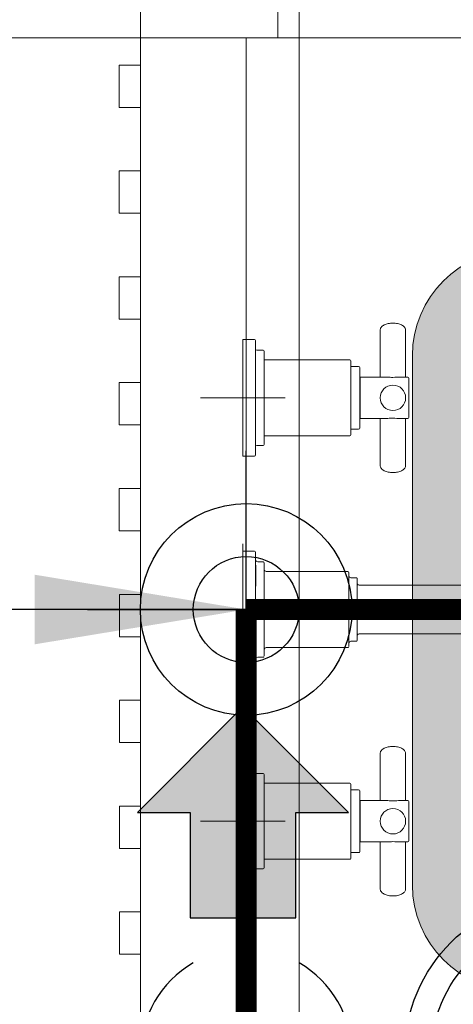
# Model space of a CAD drawing. Header units: millimetres. Extents: x -4432 to 16719, y 0 to 7071.
# Tile 7 of 17: x 699 to 904, y 2293 to 2758. Entities that reach past the tile are written whole.
import ezdxf

# ---------------------------------------------------------------- set-up
doc = ezdxf.new("R2010")
doc.units = ezdxf.units.MM
for name, color, linetype, true_color in [('CIVIL LAYER', 9, 'Continuous', 0x808080), ('PLUMBING-WS-CW-PIPE', 5, 'Continuous', 0x0000ff), ('PLUMBING-WS-EQP', 30, 'Continuous', 0xff7f00), ('WATER-CW-PIPE', 5, 'Continuous', 0x0000ff)]:
    doc.layers.add(name, color=color, linetype=linetype, true_color=true_color)
doc.layers.add('GREY SCALE', color=9, linetype='Continuous', lineweight=0, true_color=0x808080)
doc.layers.add('TAG', color=7, linetype='Continuous')
doc.styles.add('ROMANS-100', font='romans.shx')
doc.dimstyles.new('CLOSSED FILLED-ROMANS-100', dxfattribs={"dimtxt": 100, "dimasz": 100, "dimexe": 50, "dimexo": 50, "dimgap": 50, "dimtad": 1, "dimdec": 0, "dimzin": 0, "dimdsep": 46, "dimtxsty": 'ROMANS-100', "dimcen": 0.09, "dimclrd": 256, "dimclre": 256, "dimclrt": 256, "dimadec": 0, "dimazin": 0, "dimtfac": 1, "dimtdec": 0, "dimtofl": 0, "dimtmove": 0, "dimatfit": 3, "dimfxl": 1, "dimtolj": 1, "dimtzin": 0, "dimarcsym": 0})

# ---------------------------------------------------------------- blocks, each defined once
blk = doc.blocks.new('FLOOR PLAN')
at = {"layer": 'GREY SCALE'}
h = blk.add_hatch(color=256, dxfattribs=at)
h.dxf.hatch_style = 1
edge = h.paths.add_edge_path()
edge.add_line((882.93, 2598.91), (882.93, 2348.91))
edge.add_arc((932.93, 2348.91), 50, 180, 270)
edge.add_line((932.93, 2298.91), (1232.93, 2298.91))
edge.add_arc((1232.93, 2348.91), 50, 270, 360)
edge.add_line((1282.93, 2348.91), (1282.93, 2598.91))
edge.add_arc((1232.93, 2598.91), 50, 0, 90)
edge.add_line((1232.93, 2648.91), (932.93, 2648.91))
edge.add_arc((932.93, 2598.91), 50, 90, 180)
edge = h.paths.add_edge_path(flags=16)
edge.add_arc((1232.93, 2348.91), 25, 270, 360)
edge.add_line((1257.93, 2348.91), (1257.93, 2598.91))
edge.add_arc((1232.93, 2598.91), 25, 0, 90)
edge.add_line((1232.93, 2623.91), (932.93, 2623.91))
edge.add_arc((932.93, 2598.91), 25, 90, 180)
edge.add_line((907.93, 2598.91), (907.93, 2348.91))
edge.add_arc((932.93, 2348.91), 25, 180, 270)
edge.add_line((932.93, 2323.91), (1232.93, 2323.91))
for p, q in [((754.37, 44.64), (754.36, 3574.62)), ((829.37, 119.64), (829.37, 3499.62)), ((754.37, 2786.04), (754.37, 2749.04)), ((819.37, 2749.04), (819.37, 2786.04)), ((754.37, 2749.04), (379.37, 2749.06)), ((754.37, 2749.06), (754.37, 44.64)), ((754.37, 2749.06), (1479.37, 2749.06)), ((754.37, 2749.04), (819.37, 2749.04)), ((804.37, 2749.06), (804.37, 44.64)), ((744.37, 2736.17), (754.37, 2736.17)), ((744.37, 2716.17), (744.37, 2736.17)), ((754.37, 2736.17), (754.37, 2716.17)), ((754.37, 2716.17), (744.37, 2716.17)), ((744.38, 2686.17), (754.38, 2686.17)), ((744.38, 2666.18), (744.38, 2686.17)), ((754.38, 2686.17), (754.38, 2666.17)), ((754.38, 2666.17), (744.38, 2666.18)), ((744.38, 2636.18), (754.38, 2636.18)), ((744.38, 2616.18), (744.38, 2636.18)), ((754.38, 2636.18), (754.38, 2616.18)), ((754.38, 2616.18), (744.38, 2616.18)), ((873.56, 2614.31), (873.72, 2614.31)), ((873.72, 2614.31), (873.87, 2614.31)), ((867.72, 2588.77), (867.72, 2611.06)), ((879.72, 2611.06), (879.72, 2588.77)), ((802.82, 2606.52), (802.82, 2551.52)), ((802.82, 2606.52), (808.32, 2606.52)), ((808.82, 2606.02), (808.82, 2552.02)), ((809.32, 2601.52), (812.32, 2601.52)), ((812.82, 2601.02), (812.82, 2557.02)), ((802.82, 2559.02), (802.82, 2599.02)), ((812.82, 2597.02), (853.32, 2597.02)), ((853.82, 2596.52), (853.82, 2561.52)), ((882.93, 2598.91), (882.93, 2348.91)), ((853.82, 2593.87), (857.52, 2593.87)), ((858.02, 2593.37), (858.02, 2564.67)), ((744.38, 2586.18), (754.38, 2586.18)), ((744.38, 2566.18), (744.38, 2586.18)), ((754.38, 2586.18), (754.38, 2566.18)), ((858.02, 2587.91), (858.22, 2587.91)), ((858.22, 2588.77), (858.22, 2569.27)), ((858.22, 2588.77), (870.25, 2588.77)), ((877.14, 2588.77), (880.72, 2588.77)), ((881.22, 2588.27), (881.22, 2569.77)), ((782.82, 2579.02), (822.82, 2579.02)), ((858.22, 2570.14), (858.02, 2570.14)), ((870.35, 2569.27), (858.22, 2569.27)), ((867.72, 2546.98), (867.72, 2569.27)), ((880.72, 2569.27), (877.18, 2569.27)), ((879.72, 2569.27), (879.72, 2546.98)), ((754.38, 2566.18), (744.38, 2566.18)), ((857.52, 2564.17), (853.82, 2564.17)), ((853.32, 2561.02), (812.82, 2561.02)), ((812.32, 2556.52), (809.32, 2556.52)), ((808.32, 2551.52), (802.82, 2551.52)), ((873.72, 2543.73), (873.58, 2543.73)), ((873.89, 2543.74), (873.72, 2543.73)), ((744.38, 2536.18), (754.38, 2536.18)), ((744.38, 2516.19), (744.38, 2536.18)), ((754.38, 2536.18), (754.38, 2516.18)), ((754.38, 2516.18), (744.38, 2516.19)), ((802.82, 2504.02), (802.82, 2510.02)), ((802.82, 2506.52), (808.32, 2506.52)), ((802.82, 2459.02), (802.82, 2499.02)), ((809.82, 2501.52), (812.32, 2501.52)), ((813.82, 2497.02), (852.32, 2497.02)), ((853.82, 2494.02), (856.32, 2494.02)), ((857.82, 2490.52), (977.33, 2490.52)), ((744.46, 2486.19), (754.46, 2486.19)), ((744.46, 2466.19), (744.46, 2486.19)), ((754.46, 2486.19), (754.46, 2466.19)), ((777.82, 2479.02), (799.32, 2479.02)), ((782.82, 2479.02), (822.82, 2479.02)), ((827.82, 2479.02), (806.32, 2479.02)), ((754.46, 2466.19), (744.46, 2466.19)), ((977.33, 2467.52), (857.82, 2467.52)), ((852.32, 2461.02), (813.82, 2461.02)), ((856.32, 2464.02), (853.82, 2464.02)), ((812.32, 2456.52), (809.82, 2456.52)), ((802.82, 2454.02), (802.82, 2448.02)), ((808.32, 2451.52), (802.82, 2451.52)), ((744.39, 2436.19), (754.39, 2436.19)), ((744.39, 2416.19), (744.39, 2436.19)), ((754.39, 2436.19), (754.39, 2416.19)), ((754.39, 2416.19), (744.39, 2416.19)), ((873.56, 2414.31), (873.72, 2414.31)), ((873.72, 2414.31), (873.87, 2414.31)), ((867.72, 2388.77), (867.72, 2411.06)), ((879.72, 2411.06), (879.72, 2388.77)), ((802.82, 2406.52), (802.82, 2351.52)), ((802.82, 2406.52), (808.32, 2406.52)), ((808.82, 2406.02), (808.82, 2352.02)), ((809.32, 2401.52), (812.32, 2401.52)), ((812.82, 2401.02), (812.82, 2357.02)), ((802.82, 2359.02), (802.82, 2399.02)), ((812.82, 2397.02), (853.32, 2397.02)), ((853.82, 2396.52), (853.82, 2361.52)), ((853.82, 2393.87), (857.52, 2393.87)), ((858.02, 2393.37), (858.02, 2364.67)), ((744.39, 2386.19), (754.39, 2386.19)), ((744.39, 2366.19), (744.39, 2386.19)), ((754.39, 2386.19), (754.39, 2366.19)), ((858.02, 2387.91), (858.22, 2387.91)), ((858.22, 2388.77), (858.22, 2369.27)), ((858.22, 2388.77), (870.25, 2388.77)), ((877.14, 2388.77), (880.72, 2388.77)), ((881.22, 2388.27), (881.22, 2369.77)), ((782.82, 2379.02), (822.82, 2379.02)), ((858.22, 2370.14), (858.02, 2370.14)), ((870.35, 2369.27), (858.22, 2369.27)), ((867.72, 2346.98), (867.72, 2369.27)), ((880.72, 2369.27), (877.18, 2369.27)), ((879.72, 2369.27), (879.72, 2346.98)), ((754.39, 2366.19), (744.39, 2366.19)), ((857.52, 2364.17), (853.82, 2364.17)), ((853.32, 2361.02), (812.82, 2361.02)), ((812.32, 2356.52), (809.32, 2356.52)), ((808.32, 2351.52), (802.82, 2351.52)), ((873.72, 2343.73), (873.58, 2343.73)), ((873.89, 2343.74), (873.72, 2343.73)), ((744.45, 2336.19), (754.45, 2336.19)), ((744.46, 2316.2), (744.46, 2336.19)), ((754.45, 2336.19), (754.45, 2316.19)), ((754.45, 2316.19), (744.45, 2316.2))]:
    blk.add_line(p, q, dxfattribs=at)
for centre in [(873.72, 2579.02), (873.72, 2379.02)]:
    blk.add_circle(centre, 6, dxfattribs=at)
for centre, radius, start, end in [((932.93, 2598.91), 50, 90, 180), ((808.32, 2606.02), 0.5, 0, 90), ((809.32, 2602.02), 0.5, 180, 270), ((812.32, 2601.02), 0.5, 0, 90), ((853.32, 2596.52), 0.5, 0, 90), ((857.52, 2593.37), 0.5, 0, 90), ((880.72, 2588.27), 0.5, 0, 90), ((880.72, 2569.77), 0.5, 270, 0), ((857.52, 2564.67), 0.5, 270, 0), ((853.32, 2561.52), 0.5, 270, 0), ((809.32, 2556.02), 0.5, 90, 180), ((812.32, 2557.02), 0.5, 270, 0), ((808.32, 2552.02), 0.5, 270, 0), ((808.33, 2506.03), 0.484, 12.7918, 89.4091), ((-1242.06, 2490.84), 2050.92, 359.97712, 0.3263), ((809.82, 2502.51), 0.994, 193.0949, 270.0985), ((813.79, 2497.99), 0.956, 192.2907, 272.3553), ((852.34, 2496.54), 0.478, 12.8618, 91.7327), ((853.8, 2494.99), 0.959, 192.0081, 272.25), ((857.81, 2491.5), 0.979, 197.6836, 270.5177), ((857.82, 2466.53), 0.994, 89.8826, 162.1084), ((813.82, 2460.02), 0.999, 89.9997, 164.5138), ((852.33, 2461.5), 0.475, 269.1899, 324.2336), ((853.82, 2463.02), 0.997, 89.9746, 166.6372), ((856.32, 2464.51), 0.492, 269.6894, 341.9052), ((809.8, 2455.54), 0.969, 87.6554, 164.485), ((812.33, 2456.99), 0.468, 268.7823, 327.7305), ((808.32, 2406.02), 0.5, 0, 90), ((809.32, 2402.02), 0.5, 180, 270), ((812.32, 2401.02), 0.5, 0, 90), ((853.32, 2396.52), 0.5, 0, 90), ((857.52, 2393.37), 0.5, 0, 90), ((880.72, 2388.27), 0.5, 0, 90), ((880.72, 2369.77), 0.5, 270, 0), ((857.52, 2364.67), 0.5, 270, 0), ((853.32, 2361.52), 0.5, 270, 0), ((809.32, 2356.02), 0.5, 90, 180), ((812.32, 2357.02), 0.5, 270, 0), ((808.32, 2352.02), 0.5, 270, 0), ((932.93, 2348.91), 50, 180, 270)]:
    blk.add_arc(centre, radius, start, end, dxfattribs=at)
at = {"layer": 'GREY SCALE', "extrusion": (0, 0, -1)}
for centre, major_axis, start_param, end_param in [((802.82, 2479.02), (0, -27.5), 2.667121, 6.283185), ((802.82, 2479.02), (0, -25.88), 2.815846, 6.283185), ((808.82, 2479.02), (0, -27), 3.141456, 6.282925), ((812.82, 2479.02), (0, -22), 3.142066, 6.283185), ((852.82, 2479.02), (0, -17.5), 2.696758, 6.283185), ((856.82, 2479.02), (0, -14.5), 3.141569, 6.283185), ((852.82, 2479.02), (0, -17.5), 0, 0.440577), ((802.82, 2479.02), (0, -27.5), 0, 0.47639), ((802.82, 2479.02), (0, -25.88), 0, 0.327867)]:
    blk.add_ellipse(centre, major_axis=major_axis, ratio=0.000034, start_param=start_param, end_param=end_param, dxfattribs=at)
at = {"layer": 'GREY SCALE'}
for points, knots in [([(867.75, 2611.07), (867.74, 2611.17), (867.72, 2611.44), (867.91, 2611.95), (868.28, 2612.51), (868.84, 2613.02), (869.58, 2613.47), (870.48, 2613.84), (871.48, 2614.1), (872.54, 2614.27), (873.2, 2614.3), (873.56, 2614.31)], [0, 0, 0, 0, 0.045604, 0.158159, 0.271631, 0.39062, 0.514613, 0.640295, 0.76551, 0.890129, 1, 1, 1, 1]), ([(873.87, 2614.31), (874.03, 2614.31), (874.52, 2614.3), (875.43, 2614.2), (876.47, 2613.99), (877.43, 2613.67), (878.26, 2613.25), (878.94, 2612.74), (879.42, 2612.18), (879.69, 2611.6), (879.7, 2611.26), (879.7, 2611.09)], [0, 0, 0, 0, 0.048847, 0.173034, 0.297636, 0.422848, 0.549037, 0.676469, 0.804317, 0.914337, 1, 1, 1, 1]), ([(870.24, 2588.77), (870.59, 2588.77), (870.97, 2588.76), (872.08, 2588.71), (872.88, 2588.68), (874.97, 2588.68), (876.18, 2588.77), (877.17, 2588.77)], [0.4022822, 0.4022822, 0.4022822, 0.4022822, 0.4375, 0.4375, 0.5, 0.5, 0.5975436, 0.5975436, 0.5975436, 0.5975436]), ([(870.3, 2569.27), (870.64, 2569.27), (871, 2569.29), (872.11, 2569.33), (872.91, 2569.37), (873.72, 2569.37)], [0.90411341, 0.90411341, 0.90411341, 0.90411341, 0.9375, 0.9375, 1, 1, 1, 1]), ([(873.58, 2543.73), (873.41, 2543.73), (872.93, 2543.74), (872.02, 2543.84), (870.98, 2544.05), (870.02, 2544.37), (869.19, 2544.79), (868.51, 2545.3), (868.03, 2545.86), (867.76, 2546.44), (867.75, 2546.78), (867.75, 2546.96)], [0, 0, 0, 0, 0.048847, 0.173034, 0.297636, 0.422848, 0.549037, 0.676469, 0.804317, 0.914337, 1, 1, 1, 1]), ([(879.7, 2546.97), (879.71, 2546.88), (879.73, 2546.6), (879.54, 2546.1), (879.17, 2545.54), (878.6, 2545.02), (877.87, 2544.57), (876.97, 2544.21), (875.97, 2543.94), (874.91, 2543.77), (874.25, 2543.75), (873.89, 2543.74)], [0, 0, 0, 0, 0.045604, 0.158159, 0.271631, 0.39062, 0.514613, 0.640295, 0.76551, 0.890129, 1, 1, 1, 1]), ([(812.3, 2501.52), (812.31, 2501.52), (812.38, 2501.53), (812.5, 2501.49), (812.63, 2501.42), (812.72, 2501.33), (812.77, 2501.24), (812.79, 2501.19), (812.8, 2501.17)], [0, 0, 0, 0, 0.042757, 0.325645, 0.547786, 0.733379, 0.889807, 1, 1, 1, 1]), ([(856.31, 2494.01), (856.33, 2494.02), (856.4, 2494.03), (856.52, 2493.99), (856.65, 2493.91), (856.73, 2493.82), (856.78, 2493.73), (856.8, 2493.67), (856.81, 2493.64), (856.81, 2493.64)], [0, 0, 0, 0, 0.071045, 0.33477, 0.544053, 0.719742, 0.867475, 0.987287, 1, 1, 1, 1]), ([(808.8, 2451.89), (808.79, 2451.85), (808.77, 2451.77), (808.67, 2451.65), (808.52, 2451.55), (808.38, 2451.51), (808.32, 2451.52), (808.3, 2451.53)], [0, 0, 0, 0, 0.168578, 0.402971, 0.679997, 0.948361, 1, 1, 1, 1]), ([(867.75, 2411.07), (867.74, 2411.17), (867.72, 2411.44), (867.91, 2411.95), (868.28, 2412.51), (868.84, 2413.02), (869.58, 2413.47), (870.48, 2413.84), (871.48, 2414.1), (872.54, 2414.27), (873.2, 2414.3), (873.56, 2414.31)], [0, 0, 0, 0, 0.045604, 0.158159, 0.271631, 0.39062, 0.514613, 0.640295, 0.76551, 0.890129, 1, 1, 1, 1]), ([(873.87, 2414.31), (874.03, 2414.31), (874.52, 2414.3), (875.43, 2414.2), (876.47, 2413.99), (877.43, 2413.67), (878.26, 2413.25), (878.94, 2412.74), (879.42, 2412.18), (879.69, 2411.6), (879.7, 2411.26), (879.7, 2411.09)], [0, 0, 0, 0, 0.048847, 0.173034, 0.297636, 0.422848, 0.549037, 0.676469, 0.804317, 0.914337, 1, 1, 1, 1]), ([(870.24, 2388.77), (870.59, 2388.77), (870.97, 2388.76), (872.08, 2388.71), (872.88, 2388.68), (874.97, 2388.68), (876.18, 2388.77), (877.17, 2388.77)], [0.4022822, 0.4022822, 0.4022822, 0.4022822, 0.4375, 0.4375, 0.5, 0.5, 0.5975436, 0.5975436, 0.5975436, 0.5975436]), ([(870.3, 2369.27), (870.64, 2369.27), (871, 2369.29), (872.11, 2369.33), (872.91, 2369.37), (873.72, 2369.37)], [0.90411341, 0.90411341, 0.90411341, 0.90411341, 0.9375, 0.9375, 1, 1, 1, 1]), ([(873.58, 2343.73), (873.41, 2343.73), (872.93, 2343.74), (872.02, 2343.84), (870.98, 2344.05), (870.02, 2344.37), (869.19, 2344.79), (868.51, 2345.3), (868.03, 2345.86), (867.76, 2346.44), (867.75, 2346.78), (867.75, 2346.96)], [0, 0, 0, 0, 0.048847, 0.173034, 0.297636, 0.422848, 0.549037, 0.676469, 0.804317, 0.914337, 1, 1, 1, 1]), ([(879.7, 2346.97), (879.71, 2346.88), (879.73, 2346.6), (879.54, 2346.1), (879.17, 2345.54), (878.6, 2345.02), (877.87, 2344.57), (876.97, 2344.21), (875.97, 2343.94), (874.91, 2343.77), (874.25, 2343.75), (873.89, 2343.74)], [0, 0, 0, 0, 0.045604, 0.158159, 0.271631, 0.39062, 0.514613, 0.640295, 0.76551, 0.890129, 1, 1, 1, 1])]:
    blk.add_open_spline(points, degree=3, knots=knots, dxfattribs=at)
for points in [[(873.72, 2569.37), (875, 2569.37), (876.21, 2569.27), (877.2, 2569.27)], [(873.72, 2369.37), (875, 2369.37), (876.21, 2369.27), (877.2, 2369.27)]]:
    blk.add_open_spline(points, degree=3, dxfattribs=at)
blk = doc.blocks.new('BP-BOOSTER PUMP')
at = {"layer": 'PLUMBING-WS-EQP'}
h = blk.add_hatch(color=256, dxfattribs=at)
h.dxf.hatch_style = 1
h.paths.add_polyline_path([(-50, 86.6), (-50, -86.6), (100, 0)])
blk.add_lwpolyline([(100, 0), (-50, 86.6), (-50, -86.6)], close=True, dxfattribs=at)
for radius in [150, 125]:
    blk.add_circle((0, 0), radius, dxfattribs=at)
blk = doc.blocks.new('STOP COCK')
at = {"layer": 'WATER-CW-PIPE'}
for p, q in [((0, 75), (0, -75)), ((-75, 0), (75, 0)), ((-50, -113.4), (50, -113.4)), ((0, -200), (-50, -113.4)), ((50, -113.4), (0, -200))]:
    blk.add_line(p, q, dxfattribs=at)
at = {"layer": 'WATER-CW-PIPE', "const_width": 10}
blk.add_lwpolyline([(0, 0), (0, -200)], dxfattribs=at)
at = {"layer": 'WATER-CW-PIPE'}
for radius in [50, 25]:
    blk.add_circle((0, 0), radius, dxfattribs=at)

msp = doc.modelspace()

# ---------------------------------------------------------------- hatches: boundary and pattern name
at = {"layer": 'PLUMBING-WS-CW-PIPE'}
h = msp.add_hatch(color=256, dxfattribs=at)
h.dxf.hatch_style = 1
h.paths.add_polyline_path([(829.3, 2383.18), (854.23, 2383.18), (804.37, 2433.03), (754.51, 2383.18), (779.44, 2383.18), (779.44, 2333.32), (829.3, 2333.32)])

# ---------------------------------------------------------------- linework, layer by layer
msp.add_lwpolyline([(804.37, 2433.03), (754.51, 2383.18), (779.44, 2383.18), (779.44, 2333.32), (829.3, 2333.32), (829.3, 2383.18), (854.23, 2383.18), (804.37, 2433.03)], dxfattribs=at)
at = {"layer": 'WATER-CW-PIPE', "const_width": 10}
msp.add_lwpolyline([(805.91, 2479.02), (805.91, 1633.21)], dxfattribs=at)
at = {"layer": 'WATER-CW-PIPE'}
for start, end in [(120, 240), (300, 60)]:
    msp.add_arc((805.91, 2268.82), 50, start, end, dxfattribs=at)

# ---------------------------------------------------------------- block references
at = {"layer": 'CIVIL LAYER'}
msp.add_blockref('FLOOR PLAN', (1.54, 0), dxfattribs=at)
at = {"layer": 'PLUMBING-WS-CW-PIPE', "rotation": 90}
msp.add_blockref('STOP COCK', (805.91, 2479.02), dxfattribs=at)
at = {"layer": 'PLUMBING-WS-EQP', "xscale": 0.5, "yscale": 0.5, "zscale": 0.5, "rotation": 180}
msp.add_blockref('BP-BOOSTER PUMP', (955.79, 2268.82), dxfattribs=at)

# ---------------------------------------------------------------- leaders
at = {"layer": 'TAG'}
msp.add_leader([(805.91, 2479.02), (-292.27, 2479.02)], dimstyle='CLOSSED FILLED-ROMANS-100', override={"dimtad": 0}, dxfattribs=at)

doc.saveas('drawing.dxf')
